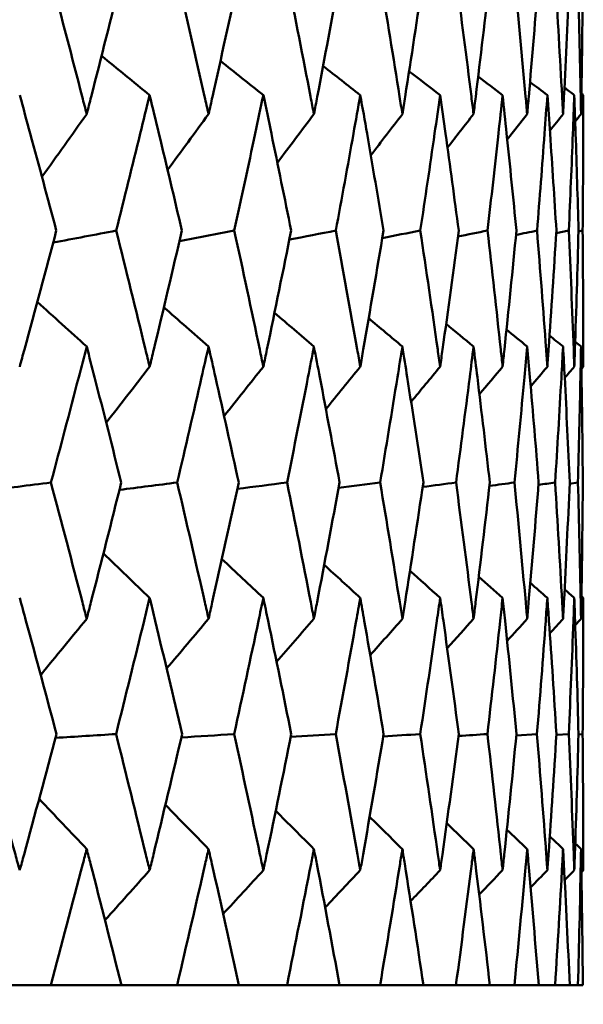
# Model space of a CAD drawing. Header units: millimetres. Extents: x 123 to 2417, y 726 to 3130.
# Tile 17 of 196: x 529.16 to 531.64, y 808.23 to 812.56. Entities that reach past the tile are written whole.
import ezdxf

# ---------------------------------------------------------------- set-up
doc = ezdxf.new("R2010")
doc.units = ezdxf.units.MM
doc.header["$LTSCALE"] = 12
doc.layers.add('Widoczne (ISO)', color=7, linetype='Continuous', lineweight=50)

msp = doc.modelspace()

# ---------------------------------------------------------------- linework, layer by layer
at = {"layer": 'Widoczne (ISO)'}
for p, q in [((531.6174, 811.6272), (531.6357, 811.6311)), ((531.5787, 810.5192), (531.6151, 810.5243)), ((531.3447, 809.413), (531.4353, 809.4192)), ((531.5204, 809.4154), (531.5748, 809.4192)), ((531.6175, 809.4179), (531.6356, 809.4192)), ((529.3014, 808.3166), (529.0244, 808.3166)), ((529.3014, 808.3166), (529.6108, 808.3166)), ((529.8556, 808.3166), (529.6108, 808.3166)), ((529.8556, 808.3166), (530.1263, 808.3166)), ((530.338, 808.3166), (530.1263, 808.3166)), ((530.338, 808.3166), (530.5689, 808.3166)), ((530.7465, 808.3166), (530.5689, 808.3166)), ((530.7465, 808.3166), (530.9367, 808.3166)), ((531.0797, 808.3166), (530.9367, 808.3166)), ((531.0797, 808.3166), (531.2284, 808.3166)), ((531.3361, 808.3166), (531.2284, 808.3166)), ((531.3361, 808.3166), (531.4427, 808.3166)), ((531.5148, 808.3166), (531.4427, 808.3166)), ((531.5148, 808.3166), (531.579, 808.3166)), ((531.6151, 808.3166), (531.579, 808.3166)), ((531.6151, 808.3166), (531.6365, 808.3166))]:
    msp.add_line(p, q, dxfattribs=at)
msp.add_circle((511.6385, 776.3166), 50, dxfattribs=at)
for points, knots in [([(529.3031, 812.7387), (529.349, 812.5657), (529.3943, 812.3926), (529.4455, 812.194), (529.4521, 812.1685), (529.4587, 812.1429)], [0.02053386, 0.02053386, 0.02053386, 0.02053386, 0.08016461, 0.08016461, 0.08898694, 0.08898694, 0.08898694, 0.08898694]), ([(529.4587, 812.1429), (529.4652, 812.1684), (529.4718, 812.1939), (529.5226, 812.3925), (529.5662, 812.5656), (529.6091, 812.7387)], [0.07138254, 0.07138254, 0.07138254, 0.07138254, 0.08018544, 0.08018544, 0.13983561, 0.13983561, 0.13983561, 0.13983561]), ([(529.8572, 812.7387), (529.8975, 812.5657), (529.9373, 812.3926), (529.9821, 812.194), (529.9879, 812.1685), (529.9936, 812.1429)], [0.02053386, 0.02053386, 0.02053386, 0.02053386, 0.08016461, 0.08016461, 0.08898694, 0.08898694, 0.08898694, 0.08898694]), ([(529.9936, 812.1429), (529.9994, 812.1684), (530.0051, 812.1939), (530.0495, 812.3925), (530.0875, 812.5656), (530.1249, 812.7387)], [0.07138254, 0.07138254, 0.07138254, 0.07138254, 0.08018544, 0.08018544, 0.13983561, 0.13983561, 0.13983561, 0.13983561]), ([(530.3393, 812.7387), (530.374, 812.5657), (530.408, 812.3926), (530.4463, 812.194), (530.4512, 812.1685), (530.4561, 812.1429)], [0.02053386, 0.02053386, 0.02053386, 0.02053386, 0.08016461, 0.08016461, 0.08898694, 0.08898694, 0.08898694, 0.08898694]), ([(530.4561, 812.1429), (530.461, 812.1684), (530.4659, 812.1939), (530.5038, 812.3925), (530.536, 812.5656), (530.5676, 812.7387)], [0.07138254, 0.07138254, 0.07138254, 0.07138254, 0.08018544, 0.08018544, 0.13983561, 0.13983561, 0.13983561, 0.13983561]), ([(530.7477, 812.7387), (530.7765, 812.5657), (530.8047, 812.3926), (530.8363, 812.194), (530.8404, 812.1685), (530.8444, 812.1429)], [0.02053386, 0.02053386, 0.02053386, 0.02053386, 0.08016461, 0.08016461, 0.08898694, 0.08898694, 0.08898694, 0.08898694]), ([(530.8444, 812.1429), (530.8484, 812.1684), (530.8525, 812.1939), (530.8836, 812.3925), (530.91, 812.5656), (530.9357, 812.7387)], [0.07138254, 0.07138254, 0.07138254, 0.07138254, 0.08018544, 0.08018544, 0.13983561, 0.13983561, 0.13983561, 0.13983561]), ([(531.0806, 812.7387), (531.1035, 812.5657), (531.1258, 812.3926), (531.1505, 812.194), (531.1537, 812.1685), (531.1569, 812.1429)], [0.02053386, 0.02053386, 0.02053386, 0.02053386, 0.08016461, 0.08016461, 0.08898694, 0.08898694, 0.08898694, 0.08898694]), ([(531.1569, 812.1429), (531.16, 812.1684), (531.1632, 812.1939), (531.1874, 812.3925), (531.2079, 812.5656), (531.2276, 812.7387)], [0.07138254, 0.07138254, 0.07138254, 0.07138254, 0.08018544, 0.08018544, 0.13983561, 0.13983561, 0.13983561, 0.13983561]), ([(531.3368, 812.7387), (531.3537, 812.5657), (531.3699, 812.3926), (531.3878, 812.194), (531.39, 812.1685), (531.3923, 812.1429)], [0.02053386, 0.02053386, 0.02053386, 0.02053386, 0.08016461, 0.08016461, 0.08898694, 0.08898694, 0.08898694, 0.08898694]), ([(531.3923, 812.1429), (531.3946, 812.1684), (531.3968, 812.1939), (531.4141, 812.3925), (531.4285, 812.5656), (531.4422, 812.7387)], [0.07138254, 0.07138254, 0.07138254, 0.07138254, 0.08018544, 0.08018544, 0.13983561, 0.13983561, 0.13983561, 0.13983561]), ([(531.5152, 812.7387), (531.5261, 812.5657), (531.5362, 812.3926), (531.547, 812.194), (531.5484, 812.1685), (531.5498, 812.1429)], [0.02053386, 0.02053386, 0.02053386, 0.02053386, 0.08016461, 0.08016461, 0.08898694, 0.08898694, 0.08898694, 0.08898694]), ([(531.5498, 812.1429), (531.5511, 812.1684), (531.5525, 812.1939), (531.5628, 812.3925), (531.5711, 812.5656), (531.5787, 812.7387)], [0.07138254, 0.07138254, 0.07138254, 0.07138254, 0.08018544, 0.08018544, 0.13983561, 0.13983561, 0.13983561, 0.13983561]), ([(531.6152, 812.7387), (531.62, 812.5657), (531.624, 812.3926), (531.6277, 812.194), (531.6282, 812.1685), (531.6287, 812.1429)], [0.02053386, 0.02053386, 0.02053386, 0.02053386, 0.08016461, 0.08016461, 0.08898694, 0.08898694, 0.08898694, 0.08898694]), ([(531.6287, 812.1429), (531.6291, 812.1684), (531.6296, 812.1939), (531.6328, 812.3925), (531.635, 812.5656), (531.6364, 812.7387)], [0.07138254, 0.07138254, 0.07138254, 0.07138254, 0.08018544, 0.08018544, 0.13983561, 0.13983561, 0.13983561, 0.13983561]), ([(529.3253, 811.6311), (529.2876, 811.7731), (529.2495, 811.9151), (529.1956, 812.1136), (529.1802, 812.1701), (529.1647, 812.2267)], [0.01259731, 0.01259731, 0.01259731, 0.01259731, 0.06159863, 0.06159863, 0.08110666, 0.08110666, 0.08110666, 0.08110666]), ([(529.7351, 812.2267), (529.7214, 812.1701), (529.7076, 812.1136), (529.6591, 811.9151), (529.6239, 811.7731), (529.5883, 811.6311)], [0.04208868, 0.04208868, 0.04208868, 0.04208868, 0.06158988, 0.06158988, 0.11059803, 0.11059803, 0.11059803, 0.11059803]), ([(529.8767, 811.6311), (529.8435, 811.7731), (529.81, 811.9151), (529.7624, 812.1136), (529.7488, 812.1701), (529.7351, 812.2267)], [0.01259731, 0.01259731, 0.01259731, 0.01259731, 0.06159863, 0.06159863, 0.08110666, 0.08110666, 0.08110666, 0.08110666]), ([(530.2341, 812.2267), (530.2222, 812.1701), (530.2103, 812.1136), (530.1683, 811.9151), (530.1377, 811.7731), (530.1067, 811.6311)], [0.04208868, 0.04208868, 0.04208868, 0.04208868, 0.06158988, 0.06158988, 0.11059803, 0.11059803, 0.11059803, 0.11059803]), ([(530.3561, 811.6311), (530.3276, 811.7731), (530.2987, 811.9151), (530.2577, 812.1136), (530.2459, 812.1701), (530.2341, 812.2267)], [0.01259731, 0.01259731, 0.01259731, 0.01259731, 0.06159863, 0.06159863, 0.08110666, 0.08110666, 0.08110666, 0.08110666]), ([(530.6597, 812.2267), (530.6497, 812.1701), (530.6397, 812.1136), (530.6043, 811.9151), (530.5785, 811.7731), (530.5523, 811.6311)], [0.04208868, 0.04208868, 0.04208868, 0.04208868, 0.06158988, 0.06158988, 0.11059803, 0.11059803, 0.11059803, 0.11059803]), ([(530.7616, 811.6311), (530.7379, 811.7731), (530.7138, 811.9151), (530.6795, 812.1136), (530.6696, 812.1701), (530.6597, 812.2267)], [0.01259731, 0.01259731, 0.01259731, 0.01259731, 0.06159863, 0.06159863, 0.08110666, 0.08110666, 0.08110666, 0.08110666]), ([(531.0102, 812.2267), (531.0022, 812.1701), (530.9941, 812.1136), (530.9655, 811.9151), (530.9446, 811.7731), (530.9232, 811.6311)], [0.04208868, 0.04208868, 0.04208868, 0.04208868, 0.06158988, 0.06158988, 0.11059803, 0.11059803, 0.11059803, 0.11059803]), ([(531.0916, 811.6311), (531.0729, 811.7731), (531.0537, 811.9151), (531.0261, 812.1136), (531.0182, 812.1701), (531.0102, 812.2267)], [0.01259731, 0.01259731, 0.01259731, 0.01259731, 0.06159863, 0.06159863, 0.08110666, 0.08110666, 0.08110666, 0.08110666]), ([(531.2843, 812.2267), (531.2783, 812.1701), (531.2722, 812.1136), (531.2505, 811.9151), (531.2345, 811.7731), (531.218, 811.6311)], [0.04208868, 0.04208868, 0.04208868, 0.04208868, 0.06158988, 0.06158988, 0.11059803, 0.11059803, 0.11059803, 0.11059803]), ([(531.3449, 811.6311), (531.3311, 811.7731), (531.3169, 811.9151), (531.2963, 812.1136), (531.2903, 812.1701), (531.2843, 812.2267)], [0.01259731, 0.01259731, 0.01259731, 0.01259731, 0.06159863, 0.06159863, 0.08110666, 0.08110666, 0.08110666, 0.08110666]), ([(531.4808, 812.2267), (531.4768, 812.1701), (531.4727, 812.1136), (531.458, 811.9151), (531.447, 811.7731), (531.4355, 811.6311)], [0.04208868, 0.04208868, 0.04208868, 0.04208868, 0.06158988, 0.06158988, 0.11059803, 0.11059803, 0.11059803, 0.11059803]), ([(531.5204, 811.6311), (531.5117, 811.7731), (531.5024, 811.9151), (531.4888, 812.1136), (531.4849, 812.1701), (531.4808, 812.2267)], [0.01259731, 0.01259731, 0.01259731, 0.01259731, 0.06159863, 0.06159863, 0.08110666, 0.08110666, 0.08110666, 0.08110666]), ([(531.5991, 812.2267), (531.5971, 812.1701), (531.595, 812.1136), (531.5873, 811.9151), (531.5814, 811.7731), (531.5749, 811.6311)], [0.04208868, 0.04208868, 0.04208868, 0.04208868, 0.06158988, 0.06158988, 0.11059803, 0.11059803, 0.11059803, 0.11059803]), ([(531.6175, 811.6311), (531.6138, 811.7731), (531.6096, 811.9151), (531.603, 812.1136), (531.6011, 812.1701), (531.5991, 812.2267)], [0.01259731, 0.01259731, 0.01259731, 0.01259731, 0.06159863, 0.06159863, 0.08110666, 0.08110666, 0.08110666, 0.08110666]), ([(531.6385, 812.2267), (531.6385, 812.1701), (531.6385, 812.1136), (531.6379, 811.9151), (531.637, 811.7731), (531.6357, 811.6311)], [0.04208868, 0.04208868, 0.04208868, 0.04208868, 0.06158988, 0.06158988, 0.11059803, 0.11059803, 0.11059803, 0.11059803]), ([(529.1647, 811.0331), (529.1716, 811.0584), (529.1785, 811.0837), (529.2326, 811.283), (529.2793, 811.4571), (529.3253, 811.6311)], [0.06686277, 0.06686277, 0.06686277, 0.06686277, 0.07557848, 0.07557848, 0.13558897, 0.13558897, 0.13558897, 0.13558897]), ([(529.5883, 811.6311), (529.6317, 811.4571), (529.6745, 811.2831), (529.7228, 811.0838), (529.729, 811.0584), (529.7351, 811.0331)], [0.01556037, 0.01556037, 0.01556037, 0.01556037, 0.07555527, 0.07555527, 0.08428623, 0.08428623, 0.08428623, 0.08428623]), ([(529.7351, 811.0331), (529.7412, 811.0584), (529.7473, 811.0837), (529.7951, 811.283), (529.8362, 811.4571), (529.8767, 811.6311)], [0.06686277, 0.06686277, 0.06686277, 0.06686277, 0.07557848, 0.07557848, 0.13558897, 0.13558897, 0.13558897, 0.13558897]), ([(530.1067, 811.6311), (530.1445, 811.4571), (530.1817, 811.2831), (530.2235, 811.0838), (530.2288, 811.0584), (530.2341, 811.0331)], [0.01556037, 0.01556037, 0.01556037, 0.01556037, 0.07555527, 0.07555527, 0.08428623, 0.08428623, 0.08428623, 0.08428623]), ([(530.2341, 811.0331), (530.2393, 811.0584), (530.2446, 811.0837), (530.2859, 811.283), (530.3214, 811.4571), (530.3561, 811.6311)], [0.06686277, 0.06686277, 0.06686277, 0.06686277, 0.07557848, 0.07557848, 0.13558897, 0.13558897, 0.13558897, 0.13558897]), ([(530.5523, 811.6311), (530.5843, 811.4571), (530.6157, 811.2831), (530.6508, 811.0838), (530.6552, 811.0584), (530.6597, 811.0331)], [0.01556037, 0.01556037, 0.01556037, 0.01556037, 0.07555527, 0.07555527, 0.08428623, 0.08428623, 0.08428623, 0.08428623]), ([(530.6597, 811.0331), (530.6641, 811.0584), (530.6685, 811.0837), (530.7032, 811.283), (530.7327, 811.4571), (530.7616, 811.6311)], [0.06686277, 0.06686277, 0.06686277, 0.06686277, 0.07557848, 0.07557848, 0.13558897, 0.13558897, 0.13558897, 0.13558897]), ([(530.9232, 811.6311), (530.9493, 811.4571), (530.9747, 811.2831), (531.003, 811.0838), (531.0066, 811.0584), (531.0102, 811.0331)], [0.01556037, 0.01556037, 0.01556037, 0.01556037, 0.07555527, 0.07555527, 0.08428623, 0.08428623, 0.08428623, 0.08428623]), ([(531.0102, 811.0331), (531.0138, 811.0584), (531.0173, 811.0837), (531.0452, 811.283), (531.0688, 811.4571), (531.0916, 811.6311)], [0.06686277, 0.06686277, 0.06686277, 0.06686277, 0.07557848, 0.07557848, 0.13558897, 0.13558897, 0.13558897, 0.13558897]), ([(531.218, 811.6311), (531.2381, 811.4571), (531.2575, 811.2831), (531.2789, 811.0838), (531.2816, 811.0584), (531.2843, 811.0331)], [0.01556037, 0.01556037, 0.01556037, 0.01556037, 0.07555527, 0.07555527, 0.08428623, 0.08428623, 0.08428623, 0.08428623]), ([(531.2843, 811.0331), (531.287, 811.0584), (531.2896, 811.0837), (531.3106, 811.283), (531.3281, 811.4571), (531.3449, 811.6311)], [0.06686277, 0.06686277, 0.06686277, 0.06686277, 0.07557848, 0.07557848, 0.13558897, 0.13558897, 0.13558897, 0.13558897]), ([(531.4355, 811.6311), (531.4495, 811.4571), (531.4628, 811.2831), (531.4772, 811.0838), (531.479, 811.0584), (531.4808, 811.0331)], [0.01556037, 0.01556037, 0.01556037, 0.01556037, 0.07555527, 0.07555527, 0.08428623, 0.08428623, 0.08428623, 0.08428623]), ([(531.4808, 811.0331), (531.4826, 811.0584), (531.4844, 811.0837), (531.4983, 811.283), (531.5097, 811.4571), (531.5204, 811.6311)], [0.06686277, 0.06686277, 0.06686277, 0.06686277, 0.07557848, 0.07557848, 0.13558897, 0.13558897, 0.13558897, 0.13558897]), ([(531.5749, 811.6311), (531.5828, 811.4571), (531.5899, 811.2831), (531.5973, 811.0838), (531.5982, 811.0584), (531.5991, 811.0331)], [0.01556037, 0.01556037, 0.01556037, 0.01556037, 0.07555527, 0.07555527, 0.08428623, 0.08428623, 0.08428623, 0.08428623]), ([(531.5991, 811.0331), (531.6, 811.0584), (531.6009, 811.0837), (531.6077, 811.283), (531.613, 811.4571), (531.6175, 811.6311)], [0.06686277, 0.06686277, 0.06686277, 0.06686277, 0.07557848, 0.07557848, 0.13558897, 0.13558897, 0.13558897, 0.13558897]), ([(531.6357, 811.6311), (531.6373, 811.4571), (531.6383, 811.2831), (531.6385, 811.0838), (531.6385, 811.0584), (531.6385, 811.0331)], [0.01556037, 0.01556037, 0.01556037, 0.01556037, 0.07555527, 0.07555527, 0.08428623, 0.08428623, 0.08428623, 0.08428623]), ([(529.4587, 811.1219), (529.447, 811.0768), (529.4353, 811.0317), (529.3835, 810.8325), (529.3429, 810.6784), (529.3018, 810.5243)], [0.04598621, 0.04598621, 0.04598621, 0.04598621, 0.06155279, 0.06155279, 0.11473062, 0.11473062, 0.11473062, 0.11473062]), ([(529.6104, 810.5243), (529.5719, 810.6784), (529.533, 810.8325), (529.4819, 811.0316), (529.4703, 811.0768), (529.4587, 811.1219)], [0.00838421, 0.00838421, 0.00838421, 0.00838421, 0.06155515, 0.06155515, 0.07712864, 0.07712864, 0.07712864, 0.07712864]), ([(529.9936, 811.1219), (529.9834, 811.0768), (529.9732, 811.0317), (529.9278, 810.8325), (529.8922, 810.6784), (529.856, 810.5243)], [0.04598621, 0.04598621, 0.04598621, 0.04598621, 0.06155279, 0.06155279, 0.11473062, 0.11473062, 0.11473062, 0.11473062]), ([(530.126, 810.5243), (530.0925, 810.6784), (530.0586, 810.8325), (530.014, 811.0316), (530.0038, 811.0768), (529.9936, 811.1219)], [0.00838421, 0.00838421, 0.00838421, 0.00838421, 0.06155515, 0.06155515, 0.07712864, 0.07712864, 0.07712864, 0.07712864]), ([(530.4561, 811.1219), (530.4475, 811.0768), (530.4387, 811.0317), (530.3999, 810.8325), (530.3694, 810.6784), (530.3383, 810.5243)], [0.04598621, 0.04598621, 0.04598621, 0.04598621, 0.06155279, 0.06155279, 0.11473062, 0.11473062, 0.11473062, 0.11473062]), ([(530.5686, 810.5243), (530.5403, 810.6784), (530.5115, 810.8325), (530.4735, 811.0316), (530.4648, 811.0768), (530.4561, 811.1219)], [0.00838421, 0.00838421, 0.00838421, 0.00838421, 0.06155515, 0.06155515, 0.07712864, 0.07712864, 0.07712864, 0.07712864]), ([(530.8444, 811.1219), (530.8373, 811.0768), (530.83, 811.0317), (530.798, 810.8325), (530.7727, 810.6784), (530.7468, 810.5243)], [0.04598621, 0.04598621, 0.04598621, 0.04598621, 0.06155279, 0.06155279, 0.11473062, 0.11473062, 0.11473062, 0.11473062]), ([(530.9365, 810.5243), (530.9134, 810.6784), (530.8899, 810.8325), (530.8587, 811.0316), (530.8516, 811.0768), (530.8444, 811.1219)], [0.00838421, 0.00838421, 0.00838421, 0.00838421, 0.06155515, 0.06155515, 0.07712864, 0.07712864, 0.07712864, 0.07712864]), ([(531.1569, 811.1219), (531.1513, 811.0768), (531.1456, 811.0317), (531.1205, 810.8325), (531.1005, 810.6784), (531.0799, 810.5243)], [0.04598621, 0.04598621, 0.04598621, 0.04598621, 0.06155279, 0.06155279, 0.11473062, 0.11473062, 0.11473062, 0.11473062]), ([(531.2282, 810.5243), (531.2105, 810.6784), (531.1923, 810.8325), (531.168, 811.0316), (531.1625, 811.0768), (531.1569, 811.1219)], [0.00838421, 0.00838421, 0.00838421, 0.00838421, 0.06155515, 0.06155515, 0.07712864, 0.07712864, 0.07712864, 0.07712864]), ([(531.3923, 811.1219), (531.3883, 811.0768), (531.3842, 811.0317), (531.3661, 810.8325), (531.3515, 810.6784), (531.3363, 810.5243)], [0.04598621, 0.04598621, 0.04598621, 0.04598621, 0.06155279, 0.06155279, 0.11473062, 0.11473062, 0.11473062, 0.11473062]), ([(531.4426, 810.5243), (531.4304, 810.6784), (531.4176, 810.8325), (531.4003, 811.0316), (531.3963, 811.0768), (531.3923, 811.1219)], [0.00838421, 0.00838421, 0.00838421, 0.00838421, 0.06155515, 0.06155515, 0.07712864, 0.07712864, 0.07712864, 0.07712864]), ([(531.5498, 811.1219), (531.5474, 811.0768), (531.5449, 811.0317), (531.5338, 810.8325), (531.5246, 810.6784), (531.5149, 810.5243)], [0.04598621, 0.04598621, 0.04598621, 0.04598621, 0.06155279, 0.06155279, 0.11473062, 0.11473062, 0.11473062, 0.11473062]), ([(531.5789, 810.5243), (531.5721, 810.6784), (531.5648, 810.8325), (531.5546, 811.0316), (531.5522, 811.0768), (531.5498, 811.1219)], [0.00838421, 0.00838421, 0.00838421, 0.00838421, 0.06155515, 0.06155515, 0.07712864, 0.07712864, 0.07712864, 0.07712864]), ([(531.6287, 811.1219), (531.6279, 811.0768), (531.627, 811.0317), (531.623, 810.8325), (531.6193, 810.6784), (531.6151, 810.5243)], [0.04598621, 0.04598621, 0.04598621, 0.04598621, 0.06155279, 0.06155279, 0.11473062, 0.11473062, 0.11473062, 0.11473062]), ([(531.6365, 810.5243), (531.6352, 810.6784), (531.6334, 810.8325), (531.6302, 811.0316), (531.6295, 811.0768), (531.6287, 811.1219)], [0.00838421, 0.00838421, 0.00838421, 0.00838421, 0.06155515, 0.06155515, 0.07712864, 0.07712864, 0.07712864, 0.07712864]), ([(529.3018, 810.5243), (529.3484, 810.3492), (529.3944, 810.1741), (529.446, 809.9745), (529.4523, 809.95), (529.4587, 809.9255)], [0.01044349, 0.01044349, 0.01044349, 0.01044349, 0.07085106, 0.07085106, 0.07930241, 0.07930241, 0.07930241, 0.07930241]), ([(529.4587, 809.9255), (529.465, 809.9499), (529.4713, 809.9744), (529.5225, 810.174), (529.5668, 810.3492), (529.6104, 810.5243)], [0.06241522, 0.06241522, 0.06241522, 0.06241522, 0.0708546, 0.0708546, 0.13127416, 0.13127416, 0.13127416, 0.13127416]), ([(529.856, 810.5243), (529.897, 810.3492), (529.9373, 810.1741), (529.9826, 809.9745), (529.9881, 809.95), (529.9936, 809.9255)], [0.01044349, 0.01044349, 0.01044349, 0.01044349, 0.07085106, 0.07085106, 0.07930241, 0.07930241, 0.07930241, 0.07930241]), ([(529.9936, 809.9255), (529.9991, 809.9499), (530.0046, 809.9744), (530.0494, 810.174), (530.088, 810.3492), (530.126, 810.5243)], [0.06241522, 0.06241522, 0.06241522, 0.06241522, 0.0708546, 0.0708546, 0.13127416, 0.13127416, 0.13127416, 0.13127416]), ([(530.3383, 810.5243), (530.3735, 810.3492), (530.4081, 810.1741), (530.4467, 809.9745), (530.4514, 809.95), (530.4561, 809.9255)], [0.01044349, 0.01044349, 0.01044349, 0.01044349, 0.07085106, 0.07085106, 0.07930241, 0.07930241, 0.07930241, 0.07930241]), ([(530.4561, 809.9255), (530.4609, 809.9499), (530.4655, 809.9744), (530.5037, 810.174), (530.5365, 810.3492), (530.5686, 810.5243)], [0.06241522, 0.06241522, 0.06241522, 0.06241522, 0.0708546, 0.0708546, 0.13127416, 0.13127416, 0.13127416, 0.13127416]), ([(530.7468, 810.5243), (530.7761, 810.3492), (530.8048, 810.1741), (530.8366, 809.9745), (530.8405, 809.95), (530.8444, 809.9255)], [0.01044349, 0.01044349, 0.01044349, 0.01044349, 0.07085106, 0.07085106, 0.07930241, 0.07930241, 0.07930241, 0.07930241]), ([(530.8444, 809.9255), (530.8483, 809.9499), (530.8521, 809.9744), (530.8835, 810.174), (530.9104, 810.3492), (530.9365, 810.5243)], [0.06241522, 0.06241522, 0.06241522, 0.06241522, 0.0708546, 0.0708546, 0.13127416, 0.13127416, 0.13127416, 0.13127416]), ([(531.0799, 810.5243), (531.1032, 810.3492), (531.1258, 810.1741), (531.1508, 809.9745), (531.1538, 809.95), (531.1569, 809.9255)], [0.01044349, 0.01044349, 0.01044349, 0.01044349, 0.07085106, 0.07085106, 0.07930241, 0.07930241, 0.07930241, 0.07930241]), ([(531.1569, 809.9255), (531.1599, 809.9499), (531.1629, 809.9744), (531.1874, 810.174), (531.2082, 810.3492), (531.2282, 810.5243)], [0.06241522, 0.06241522, 0.06241522, 0.06241522, 0.0708546, 0.0708546, 0.13127416, 0.13127416, 0.13127416, 0.13127416]), ([(531.3363, 810.5243), (531.3535, 810.3492), (531.37, 810.1741), (531.3879, 809.9745), (531.3901, 809.95), (531.3923, 809.9255)], [0.01044349, 0.01044349, 0.01044349, 0.01044349, 0.07085106, 0.07085106, 0.07930241, 0.07930241, 0.07930241, 0.07930241]), ([(531.3923, 809.9255), (531.3945, 809.9499), (531.3966, 809.9744), (531.4141, 810.174), (531.4287, 810.3492), (531.4426, 810.5243)], [0.06241522, 0.06241522, 0.06241522, 0.06241522, 0.0708546, 0.0708546, 0.13127416, 0.13127416, 0.13127416, 0.13127416]), ([(531.5149, 810.5243), (531.5259, 810.3492), (531.5362, 810.1741), (531.5471, 809.9745), (531.5485, 809.95), (531.5498, 809.9255)], [0.01044349, 0.01044349, 0.01044349, 0.01044349, 0.07085106, 0.07085106, 0.07930241, 0.07930241, 0.07930241, 0.07930241]), ([(531.5498, 809.9255), (531.5511, 809.9499), (531.5524, 809.9744), (531.5628, 810.174), (531.5712, 810.3492), (531.5789, 810.5243)], [0.06241522, 0.06241522, 0.06241522, 0.06241522, 0.0708546, 0.0708546, 0.13127416, 0.13127416, 0.13127416, 0.13127416]), ([(531.6151, 810.5243), (531.6199, 810.3492), (531.624, 810.1741), (531.6278, 809.9745), (531.6282, 809.95), (531.6287, 809.9255)], [0.01044349, 0.01044349, 0.01044349, 0.01044349, 0.07085106, 0.07085106, 0.07930241, 0.07930241, 0.07930241, 0.07930241]), ([(531.6287, 809.9255), (531.6291, 809.9499), (531.6295, 809.9744), (531.6328, 810.174), (531.635, 810.3492), (531.6365, 810.5243)], [0.06241522, 0.06241522, 0.06241522, 0.06241522, 0.0708546, 0.0708546, 0.13127416, 0.13127416, 0.13127416, 0.13127416]), ([(529.3262, 809.4192), (529.2821, 809.5851), (529.2374, 809.7511), (529.183, 809.9505), (529.1738, 809.984), (529.1647, 810.0174)], [0.00418374, 0.00418374, 0.00418374, 0.00418374, 0.06147247, 0.06147247, 0.07302352, 0.07302352, 0.07302352, 0.07302352]), ([(529.7351, 810.0174), (529.727, 809.984), (529.7188, 809.9505), (529.6702, 809.7511), (529.6291, 809.5851), (529.5874, 809.4192)], [0.04993807, 0.04993807, 0.04993807, 0.04993807, 0.0614821, 0.0614821, 0.11877783, 0.11877783, 0.11877783, 0.11877783]), ([(529.8775, 809.4192), (529.8387, 809.5851), (529.7993, 809.7511), (529.7513, 809.9505), (529.7432, 809.984), (529.7351, 810.0174)], [0.00418374, 0.00418374, 0.00418374, 0.00418374, 0.06147247, 0.06147247, 0.07302352, 0.07302352, 0.07302352, 0.07302352]), ([(530.2341, 810.0174), (530.2271, 809.984), (530.22, 809.9505), (530.1779, 809.7511), (530.1423, 809.5851), (530.106, 809.4192)], [0.04993807, 0.04993807, 0.04993807, 0.04993807, 0.0614821, 0.0614821, 0.11877783, 0.11877783, 0.11877783, 0.11877783]), ([(530.3567, 809.4192), (530.3235, 809.5851), (530.2895, 809.7511), (530.2481, 809.9505), (530.2411, 809.984), (530.2341, 810.0174)], [0.00418374, 0.00418374, 0.00418374, 0.00418374, 0.06147247, 0.06147247, 0.07302352, 0.07302352, 0.07302352, 0.07302352]), ([(530.6597, 810.0174), (530.6538, 809.984), (530.6479, 809.9505), (530.6125, 809.7511), (530.5824, 809.5851), (530.5517, 809.4192)], [0.04993807, 0.04993807, 0.04993807, 0.04993807, 0.0614821, 0.0614821, 0.11877783, 0.11877783, 0.11877783, 0.11877783]), ([(530.7622, 809.4192), (530.7345, 809.5851), (530.7062, 809.7511), (530.6714, 809.9505), (530.6655, 809.984), (530.6597, 810.0174)], [0.00418374, 0.00418374, 0.00418374, 0.00418374, 0.06147247, 0.06147247, 0.07302352, 0.07302352, 0.07302352, 0.07302352]), ([(531.0102, 810.0174), (531.0055, 809.984), (531.0007, 809.9505), (530.9722, 809.7511), (530.9478, 809.5851), (530.9227, 809.4192)], [0.04993807, 0.04993807, 0.04993807, 0.04993807, 0.0614821, 0.0614821, 0.11877783, 0.11877783, 0.11877783, 0.11877783]), ([(531.0921, 809.4192), (531.0701, 809.5851), (531.0476, 809.7511), (531.0196, 809.9505), (531.0149, 809.984), (531.0102, 810.0174)], [0.00418374, 0.00418374, 0.00418374, 0.00418374, 0.06147247, 0.06147247, 0.07302352, 0.07302352, 0.07302352, 0.07302352]), ([(531.2843, 810.0174), (531.2807, 809.984), (531.2771, 809.9505), (531.2555, 809.7511), (531.2369, 809.5851), (531.2176, 809.4192)], [0.04993807, 0.04993807, 0.04993807, 0.04993807, 0.0614821, 0.0614821, 0.11877783, 0.11877783, 0.11877783, 0.11877783]), ([(531.3452, 809.4192), (531.3291, 809.5851), (531.3123, 809.7511), (531.2914, 809.9505), (531.2878, 809.984), (531.2843, 810.0174)], [0.00418374, 0.00418374, 0.00418374, 0.00418374, 0.06147247, 0.06147247, 0.07302352, 0.07302352, 0.07302352, 0.07302352]), ([(531.4808, 810.0174), (531.4784, 809.984), (531.476, 809.9505), (531.4615, 809.7511), (531.4487, 809.5851), (531.4353, 809.4192)], [0.04993807, 0.04993807, 0.04993807, 0.04993807, 0.0614821, 0.0614821, 0.11877783, 0.11877783, 0.11877783, 0.11877783]), ([(531.5206, 809.4192), (531.5104, 809.5851), (531.4995, 809.7511), (531.4856, 809.9505), (531.4832, 809.984), (531.4808, 810.0174)], [0.00418374, 0.00418374, 0.00418374, 0.00418374, 0.06147247, 0.06147247, 0.07302352, 0.07302352, 0.07302352, 0.07302352]), ([(531.5991, 810.0174), (531.5979, 809.984), (531.5967, 809.9505), (531.5892, 809.7511), (531.5823, 809.5851), (531.5748, 809.4192)], [0.04993807, 0.04993807, 0.04993807, 0.04993807, 0.0614821, 0.0614821, 0.11877783, 0.11877783, 0.11877783, 0.11877783]), ([(531.6176, 809.4192), (531.6132, 809.5851), (531.6082, 809.7511), (531.6014, 809.9505), (531.6003, 809.984), (531.5991, 810.0174)], [0.00418374, 0.00418374, 0.00418374, 0.00418374, 0.06147247, 0.06147247, 0.07302352, 0.07302352, 0.07302352, 0.07302352]), ([(531.6385, 810.0174), (531.6385, 809.984), (531.6385, 809.9505), (531.6382, 809.7511), (531.6372, 809.5851), (531.6356, 809.4192)], [0.04993807, 0.04993807, 0.04993807, 0.04993807, 0.0614821, 0.0614821, 0.11877783, 0.11877783, 0.11877783, 0.11877783]), ([(528.9981, 809.4192), (529.0478, 809.2429), (529.097, 809.0667), (529.1519, 808.8673), (529.1583, 808.844), (529.1647, 808.8208)], [0.00523804, 0.00523804, 0.00523804, 0.00523804, 0.06606705, 0.06606705, 0.07409033, 0.07409033, 0.07409033, 0.07409033]), ([(529.1647, 808.8208), (529.171, 808.844), (529.1774, 808.8672), (529.2319, 809.0666), (529.2794, 809.2429), (529.3262, 809.4192)], [0.05804162, 0.05804162, 0.05804162, 0.05804162, 0.06605559, 0.06605559, 0.12689392, 0.12689392, 0.12689392, 0.12689392]), ([(529.5874, 809.4192), (529.6317, 809.2429), (529.6752, 809.0667), (529.7238, 808.8673), (529.7294, 808.844), (529.7351, 808.8208)], [0.00523804, 0.00523804, 0.00523804, 0.00523804, 0.06606705, 0.06606705, 0.07409033, 0.07409033, 0.07409033, 0.07409033]), ([(529.7351, 808.8208), (529.7407, 808.844), (529.7463, 808.8672), (529.7945, 809.0666), (529.8363, 809.2429), (529.8775, 809.4192)], [0.05804162, 0.05804162, 0.05804162, 0.05804162, 0.06605559, 0.06605559, 0.12689392, 0.12689392, 0.12689392, 0.12689392]), ([(530.106, 809.4192), (530.1445, 809.2429), (530.1823, 809.0667), (530.2243, 808.8673), (530.2292, 808.844), (530.2341, 808.8208)], [0.00523804, 0.00523804, 0.00523804, 0.00523804, 0.06606705, 0.06606705, 0.07409033, 0.07409033, 0.07409033, 0.07409033]), ([(530.2341, 808.8208), (530.2389, 808.844), (530.2438, 808.8672), (530.2854, 809.0666), (530.3214, 809.2429), (530.3567, 809.4192)], [0.05804162, 0.05804162, 0.05804162, 0.05804162, 0.06605559, 0.06605559, 0.12689392, 0.12689392, 0.12689392, 0.12689392]), ([(530.5517, 809.4192), (530.5843, 809.2429), (530.6162, 809.0667), (530.6515, 808.8673), (530.6556, 808.844), (530.6597, 808.8208)], [0.00523804, 0.00523804, 0.00523804, 0.00523804, 0.06606705, 0.06606705, 0.07409033, 0.07409033, 0.07409033, 0.07409033]), ([(530.6597, 808.8208), (530.6638, 808.844), (530.6678, 808.8672), (530.7027, 809.0666), (530.7328, 809.2429), (530.7622, 809.4192)], [0.05804162, 0.05804162, 0.05804162, 0.05804162, 0.06605559, 0.06605559, 0.12689392, 0.12689392, 0.12689392, 0.12689392]), ([(530.9227, 809.4192), (530.9493, 809.2429), (530.9751, 809.0667), (531.0036, 808.8673), (531.0069, 808.844), (531.0102, 808.8208)], [0.00523804, 0.00523804, 0.00523804, 0.00523804, 0.06606705, 0.06606705, 0.07409033, 0.07409033, 0.07409033, 0.07409033]), ([(531.0102, 808.8208), (531.0135, 808.844), (531.0168, 808.8672), (531.0448, 809.0666), (531.0688, 809.2429), (531.0921, 809.4192)], [0.05804162, 0.05804162, 0.05804162, 0.05804162, 0.06605559, 0.06605559, 0.12689392, 0.12689392, 0.12689392, 0.12689392]), ([(531.2176, 809.4192), (531.2381, 809.2429), (531.2578, 809.0667), (531.2793, 808.8673), (531.2818, 808.844), (531.2843, 808.8208)], [0.00523804, 0.00523804, 0.00523804, 0.00523804, 0.06606705, 0.06606705, 0.07409033, 0.07409033, 0.07409033, 0.07409033]), ([(531.2843, 808.8208), (531.2868, 808.844), (531.2892, 808.8672), (531.3103, 809.0666), (531.3281, 809.2429), (531.3452, 809.4192)], [0.05804162, 0.05804162, 0.05804162, 0.05804162, 0.06605559, 0.06605559, 0.12689392, 0.12689392, 0.12689392, 0.12689392]), ([(531.4353, 809.4192), (531.4495, 809.2429), (531.463, 809.0667), (531.4775, 808.8673), (531.4792, 808.844), (531.4808, 808.8208)], [0.00523804, 0.00523804, 0.00523804, 0.00523804, 0.06606705, 0.06606705, 0.07409033, 0.07409033, 0.07409033, 0.07409033]), ([(531.4808, 808.8208), (531.4825, 808.844), (531.4841, 808.8672), (531.4981, 809.0666), (531.5098, 809.2429), (531.5206, 809.4192)], [0.05804162, 0.05804162, 0.05804162, 0.05804162, 0.06605559, 0.06605559, 0.12689392, 0.12689392, 0.12689392, 0.12689392]), ([(531.5748, 809.4192), (531.5828, 809.2429), (531.59, 809.0667), (531.5974, 808.8673), (531.5982, 808.844), (531.5991, 808.8208)], [0.00523804, 0.00523804, 0.00523804, 0.00523804, 0.06606705, 0.06606705, 0.07409033, 0.07409033, 0.07409033, 0.07409033]), ([(531.5991, 808.8208), (531.5999, 808.844), (531.6007, 808.8672), (531.6076, 809.0666), (531.613, 809.2429), (531.6176, 809.4192)], [0.05804162, 0.05804162, 0.05804162, 0.05804162, 0.06605559, 0.06605559, 0.12689392, 0.12689392, 0.12689392, 0.12689392]), ([(531.6356, 809.4192), (531.6373, 809.2429), (531.6383, 809.0667), (531.6385, 808.8673), (531.6385, 808.844), (531.6385, 808.8208)], [0.00523804, 0.00523804, 0.00523804, 0.00523804, 0.06606705, 0.06606705, 0.07409033, 0.07409033, 0.07409033, 0.07409033]), ([(529.4587, 808.9142), (529.4531, 808.8926), (529.4475, 808.8711), (529.3958, 808.6719), (529.3489, 808.4942), (529.3014, 808.3166)], [0.05393723, 0.05393723, 0.05393723, 0.05393723, 0.06137399, 0.06137399, 0.12273355, 0.12273355, 0.12273355, 0.12273355]), ([(529.6108, 808.3166), (529.5663, 808.4942), (529.5212, 808.6718), (529.4698, 808.8711), (529.4642, 808.8926), (529.4587, 808.9142)], [0, 0, 0, 0, 0.06135239, 0.06135239, 0.06879633, 0.06879633, 0.06879633, 0.06879633]), ([(529.9936, 808.9142), (529.9888, 808.8926), (529.9839, 808.8711), (529.9386, 808.6719), (529.8974, 808.4942), (529.8556, 808.3166)], [0.05393723, 0.05393723, 0.05393723, 0.05393723, 0.06137399, 0.06137399, 0.12273355, 0.12273355, 0.12273355, 0.12273355]), ([(530.1263, 808.3166), (530.0876, 808.4942), (530.0483, 808.6718), (530.0034, 808.8711), (529.9985, 808.8926), (529.9936, 808.9142)], [0, 0, 0, 0, 0.06135239, 0.06135239, 0.06879633, 0.06879633, 0.06879633, 0.06879633]), ([(530.4561, 808.9142), (530.452, 808.8926), (530.4478, 808.8711), (530.4092, 808.6719), (530.3739, 808.4942), (530.338, 808.3166)], [0.05393723, 0.05393723, 0.05393723, 0.05393723, 0.06137399, 0.06137399, 0.12273355, 0.12273355, 0.12273355, 0.12273355]), ([(530.5689, 808.3166), (530.5362, 808.4942), (530.5027, 808.6718), (530.4645, 808.8711), (530.4603, 808.8926), (530.4561, 808.9142)], [0, 0, 0, 0, 0.06135239, 0.06135239, 0.06879633, 0.06879633, 0.06879633, 0.06879633]), ([(530.8444, 808.9142), (530.841, 808.8926), (530.8375, 808.8711), (530.8057, 808.6719), (530.7765, 808.4942), (530.7465, 808.3166)], [0.05393723, 0.05393723, 0.05393723, 0.05393723, 0.06137399, 0.06137399, 0.12273355, 0.12273355, 0.12273355, 0.12273355]), ([(530.9367, 808.3166), (530.9101, 808.4942), (530.8827, 808.6718), (530.8513, 808.8711), (530.8478, 808.8926), (530.8444, 808.9142)], [0, 0, 0, 0, 0.06135239, 0.06135239, 0.06879633, 0.06879633, 0.06879633, 0.06879633]), ([(531.1569, 808.9142), (531.1542, 808.8926), (531.1515, 808.8711), (531.1265, 808.6719), (531.1035, 808.4942), (531.0797, 808.3166)], [0.05393723, 0.05393723, 0.05393723, 0.05393723, 0.06137399, 0.06137399, 0.12273355, 0.12273355, 0.12273355, 0.12273355]), ([(531.2284, 808.3166), (531.208, 808.4942), (531.1868, 808.6718), (531.1622, 808.8711), (531.1596, 808.8926), (531.1569, 808.9142)], [0, 0, 0, 0, 0.06135239, 0.06135239, 0.06879633, 0.06879633, 0.06879633, 0.06879633]), ([(531.3923, 808.9142), (531.3904, 808.8926), (531.3884, 808.8711), (531.3705, 808.6719), (531.3537, 808.4942), (531.3361, 808.3166)], [0.05393723, 0.05393723, 0.05393723, 0.05393723, 0.06137399, 0.06137399, 0.12273355, 0.12273355, 0.12273355, 0.12273355]), ([(531.4427, 808.3166), (531.4286, 808.4942), (531.4137, 808.6718), (531.3961, 808.8711), (531.3942, 808.8926), (531.3923, 808.9142)], [0, 0, 0, 0, 0.06135239, 0.06135239, 0.06879633, 0.06879633, 0.06879633, 0.06879633]), ([(531.5498, 808.9142), (531.5486, 808.8926), (531.5475, 808.8711), (531.5366, 808.6719), (531.5261, 808.4942), (531.5148, 808.3166)], [0.05393723, 0.05393723, 0.05393723, 0.05393723, 0.06137399, 0.06137399, 0.12273355, 0.12273355, 0.12273355, 0.12273355]), ([(531.579, 808.3166), (531.5711, 808.4942), (531.5626, 808.6718), (531.5521, 808.8711), (531.5509, 808.8926), (531.5498, 808.9142)], [0, 0, 0, 0, 0.06135239, 0.06135239, 0.06879633, 0.06879633, 0.06879633, 0.06879633]), ([(531.6287, 808.9142), (531.6283, 808.8926), (531.6279, 808.8711), (531.6241, 808.6719), (531.62, 808.4942), (531.6151, 808.3166)], [0.05393723, 0.05393723, 0.05393723, 0.05393723, 0.06137399, 0.06137399, 0.12273355, 0.12273355, 0.12273355, 0.12273355]), ([(531.6365, 808.3166), (531.635, 808.4942), (531.6328, 808.6718), (531.6294, 808.8711), (531.6291, 808.8926), (531.6287, 808.9142)], [0, 0, 0, 0, 0.06135239, 0.06135239, 0.06879633, 0.06879633, 0.06879633, 0.06879633])]:
    msp.add_open_spline(points, degree=3, knots=knots, dxfattribs=at)
for points in [[(529.7351, 812.2267), (529.6647, 812.2841), (529.5944, 812.3415), (529.524, 812.3989)], [(530.2341, 812.2267), (530.1713, 812.2765), (530.1085, 812.3264), (530.0457, 812.3763)], [(530.6597, 812.2267), (530.6052, 812.269), (530.5507, 812.3113), (530.4962, 812.3536)], [(531.0102, 812.2267), (530.9647, 812.2613), (530.9193, 812.296), (530.8738, 812.3307)], [(531.2843, 812.2267), (531.2485, 812.2536), (531.2127, 812.2805), (531.177, 812.3074)], [(531.4808, 812.2267), (531.4554, 812.2456), (531.43, 812.2645), (531.4046, 812.2834)], [(531.5991, 812.2267), (531.5847, 812.2373), (531.5702, 812.248), (531.5558, 812.2587)], [(531.6385, 812.2267), (531.6358, 812.2287), (531.633, 812.2308), (531.6302, 812.2328)], [(529.4587, 812.1429), (529.3933, 812.0508), (529.3279, 811.9588), (529.2623, 811.8669)], [(529.9936, 812.1429), (529.9338, 812.061), (529.8739, 811.9793), (529.814, 811.8976)], [(530.4561, 812.1429), (530.4027, 812.0716), (530.3493, 812.0003), (530.2957, 811.9291)], [(530.8444, 812.1429), (530.7982, 812.0824), (530.752, 812.0221), (530.7057, 811.9618)], [(531.1569, 812.1429), (531.1188, 812.0938), (531.0806, 812.0448), (531.0424, 811.9958)], [(531.3923, 812.1429), (531.3631, 812.1058), (531.334, 812.0687), (531.3048, 812.0317)], [(531.5498, 812.1429), (531.5305, 812.1185), (531.5111, 812.0941), (531.4918, 812.0698)], [(531.6287, 812.1429), (531.6201, 812.1322), (531.6116, 812.1214), (531.6031, 812.1107)], [(529.3113, 811.5782), (529.4036, 811.5959), (529.496, 811.6135), (529.5883, 811.6311)], [(529.8659, 811.5849), (529.9462, 811.6003), (530.0265, 811.6157), (530.1067, 811.6311)], [(530.3482, 811.5915), (530.4162, 811.6047), (530.4842, 811.6179), (530.5523, 811.6311)], [(530.7561, 811.5983), (530.8118, 811.6092), (530.8675, 811.6202), (530.9232, 811.6311)], [(531.0882, 811.6051), (531.1315, 811.6138), (531.1747, 811.6225), (531.218, 811.6311)], [(531.3431, 811.6122), (531.3739, 811.6185), (531.4047, 811.6248), (531.4355, 811.6311)], [(531.5197, 811.6195), (531.5381, 811.6234), (531.5565, 811.6273), (531.5749, 811.6311)], [(529.4587, 811.1219), (529.3864, 811.1872), (529.3141, 811.2524), (529.2417, 811.3176)], [(529.9936, 811.1219), (529.9283, 811.1792), (529.8629, 811.2365), (529.7975, 811.2938)], [(530.4561, 811.1219), (530.3985, 811.1712), (530.3408, 811.2206), (530.283, 811.2699)], [(530.8444, 811.1219), (530.7951, 811.1632), (530.7458, 811.2045), (530.6965, 811.2457)], [(531.1569, 811.1219), (531.1167, 811.155), (531.0766, 811.1881), (531.0364, 811.2212)], [(531.3923, 811.1219), (531.362, 811.1466), (531.3317, 811.1713), (531.3014, 811.196)], [(531.5498, 811.1219), (531.53, 811.1379), (531.5102, 811.1539), (531.4904, 811.1699)], [(531.6287, 811.1219), (531.6201, 811.1288), (531.6115, 811.1357), (531.6029, 811.1427)], [(529.7351, 811.0331), (529.6716, 810.9509), (529.6081, 810.8687), (529.5444, 810.7867)], [(530.2341, 811.0331), (530.1768, 810.9609), (530.1194, 810.8887), (530.0619, 810.8165)], [(530.6597, 811.0331), (530.6093, 810.9711), (530.559, 810.9091), (530.5085, 810.8471)], [(531.0102, 811.0331), (530.9677, 810.9817), (530.9251, 810.9302), (530.8825, 810.8788)], [(531.2843, 811.0331), (531.2504, 810.9927), (531.2165, 810.9523), (531.1826, 810.9119)], [(531.4808, 811.0331), (531.4564, 811.0043), (531.4321, 810.9755), (531.4076, 810.9467)], [(531.5991, 811.0331), (531.5851, 811.0167), (531.571, 811.0002), (531.557, 810.9837)], [(531.6385, 811.0331), (531.6358, 811.0299), (531.6331, 811.0267), (531.6303, 811.0235)], [(529.0136, 810.4878), (529.1097, 810.5), (529.2057, 810.5122), (529.3018, 810.5243)], [(529.6023, 810.492), (529.6869, 810.5028), (529.7714, 810.5136), (529.856, 810.5243)], [(530.1199, 810.4963), (530.1927, 810.5057), (530.2655, 810.515), (530.3383, 810.5243)], [(530.5642, 810.5007), (530.6251, 810.5085), (530.6859, 810.5164), (530.7468, 810.5243)], [(530.9336, 810.5051), (530.9824, 810.5115), (531.0311, 810.5179), (531.0799, 810.5243)], [(531.2265, 810.5096), (531.2631, 810.5145), (531.2997, 810.5194), (531.3363, 810.5243)], [(531.4418, 810.5143), (531.4662, 810.5176), (531.4905, 810.521), (531.5149, 810.5243)], [(529.7351, 810.0174), (529.6675, 810.0826), (529.5998, 810.1477), (529.5321, 810.2128)], [(530.2341, 810.0174), (530.1735, 810.0742), (530.1129, 810.131), (530.0523, 810.1878)], [(530.6597, 810.0174), (530.6069, 810.0658), (530.5541, 810.1142), (530.5013, 810.1625)], [(531.0102, 810.0174), (530.966, 810.0572), (530.9218, 810.097), (530.8775, 810.1368)], [(531.2843, 810.0174), (531.2494, 810.0484), (531.2144, 810.0794), (531.1795, 810.1104)], [(531.4808, 810.0174), (531.4559, 810.0393), (531.431, 810.0612), (531.4061, 810.0831)], [(531.5991, 810.0174), (531.5849, 810.0298), (531.5707, 810.0422), (531.5565, 810.0546)], [(531.6385, 810.0174), (531.6358, 810.0198), (531.6331, 810.0222), (531.6304, 810.0246)], [(529.4587, 809.9255), (529.3914, 809.8431), (529.3241, 809.7609), (529.2567, 809.6787)], [(529.9936, 809.9255), (529.9324, 809.8526), (529.871, 809.7798), (529.8096, 809.707)], [(530.4561, 809.9255), (530.4016, 809.8622), (530.3471, 809.799), (530.2925, 809.7359)], [(530.8444, 809.9255), (530.7975, 809.8721), (530.7505, 809.8188), (530.7035, 809.7655)], [(531.1569, 809.9255), (531.1183, 809.8823), (531.0797, 809.8392), (531.0411, 809.7962)], [(531.3923, 809.9255), (531.3629, 809.893), (531.3336, 809.8606), (531.3042, 809.8282)], [(531.5498, 809.9255), (531.5304, 809.9043), (531.5111, 809.8831), (531.4917, 809.8619)], [(531.6287, 809.9255), (531.6202, 809.9162), (531.6117, 809.907), (531.6032, 809.8977)], [(529.3217, 809.4024), (529.4103, 809.408), (529.4989, 809.4136), (529.5874, 809.4192)], [(529.874, 809.4044), (529.9513, 809.4093), (530.0287, 809.4143), (530.106, 809.4192)], [(530.3542, 809.4065), (530.42, 809.4107), (530.4858, 809.415), (530.5517, 809.4192)], [(530.7604, 809.4086), (530.8145, 809.4121), (530.8686, 809.4157), (530.9227, 809.4192)], [(531.091, 809.4108), (531.1332, 809.4136), (531.1754, 809.4164), (531.2176, 809.4192)], [(529.4587, 808.9142), (529.3891, 808.9876), (529.3196, 809.0609), (529.2499, 809.1342)], [(529.9936, 808.9142), (529.9305, 808.9789), (529.8673, 809.0435), (529.8041, 809.1082)], [(530.4561, 808.9142), (530.4002, 808.9701), (530.3443, 809.026), (530.2883, 809.0818)], [(530.8444, 808.9142), (530.7964, 808.9612), (530.7485, 809.0081), (530.7005, 809.0551)], [(531.1569, 808.9142), (531.1176, 808.952), (531.0784, 808.9898), (531.0391, 809.0276)], [(531.3923, 808.9142), (531.3626, 808.9425), (531.3328, 808.9708), (531.3031, 808.9991)], [(531.5498, 808.9142), (531.5303, 808.9326), (531.5108, 808.951), (531.4913, 808.9695)], [(531.6287, 808.9142), (531.6202, 808.9222), (531.6117, 808.9302), (531.6032, 808.9382)], [(529.7351, 808.8208), (529.6698, 808.7476), (529.6044, 808.6745), (529.5389, 808.6015)], [(530.2341, 808.8208), (530.1753, 808.7568), (530.1165, 808.6928), (530.0576, 808.6288)], [(530.6597, 808.8208), (530.6083, 808.766), (530.5568, 808.7113), (530.5054, 808.6567)], [(531.0102, 808.8208), (530.967, 808.7756), (530.9237, 808.7304), (530.8804, 808.6852)], [(531.2843, 808.8208), (531.25, 808.7854), (531.2157, 808.7501), (531.1814, 808.7147)], [(531.4808, 808.8208), (531.4563, 808.7957), (531.4317, 808.7706), (531.4071, 808.7456)], [(531.5991, 808.8208), (531.585, 808.8065), (531.571, 808.7923), (531.5569, 808.778)], [(531.6385, 808.8208), (531.6358, 808.818), (531.6331, 808.8153), (531.6304, 808.8126)]]:
    msp.add_open_spline(points, degree=3, dxfattribs=at)

doc.saveas('drawing.dxf')
